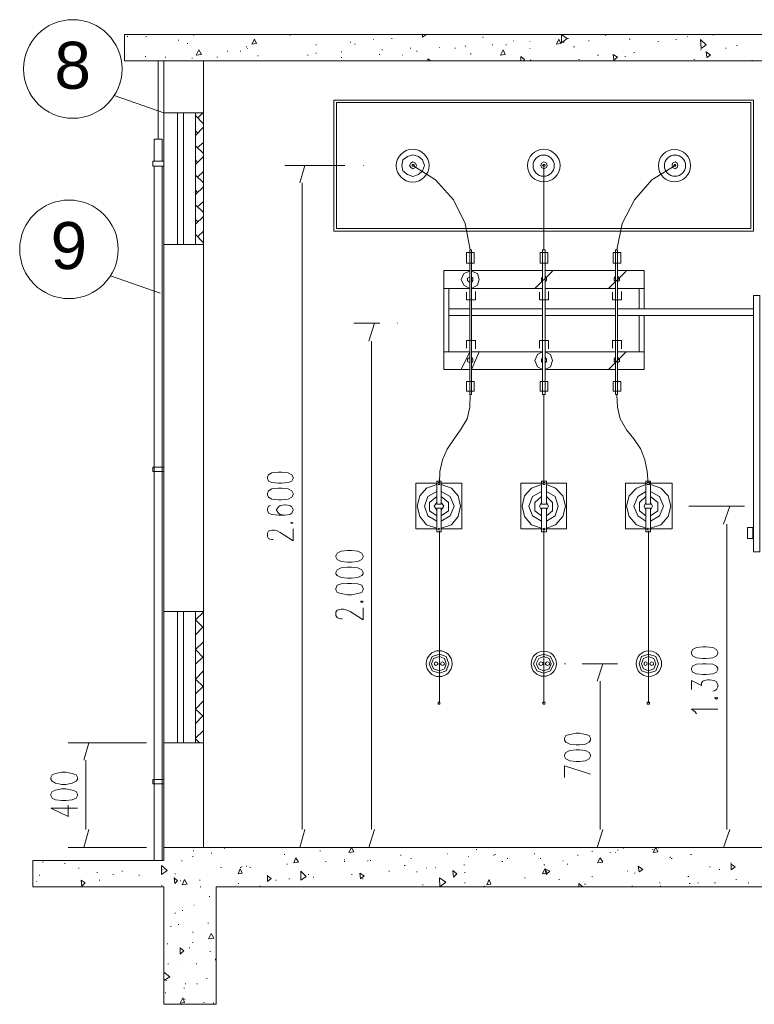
# Model space of a CAD drawing. Header units: millimetres. Extents: x 4476070 to 4476182, y -30324732 to -30324697.
# Tile 61 of 70: x 4476122.43 to 4476125.2, y -30324723.46 to -30324719.74. Entities that reach past the tile are written whole.
import ezdxf

# ---------------------------------------------------------------- set-up
doc = ezdxf.new("R2010")
doc.units = ezdxf.units.MM
doc.layers.add('EL-ARQUITETÔNICO', color=8, linetype='Continuous', lineweight=5)
doc.styles.add('ARIAL', font='arial.ttf')

msp = doc.modelspace()

# ---------------------------------------------------------------- linework, layer by layer
at = {"color": 7, "lineweight": 13}
for points in [[(4476127.57368, -30324719.80011), (4476122.82684, -30324719.80011), (4476122.82684, -30324719.89961), (4476127.57368, -30324719.89961)], [(4476123.31715, -30324719.81711), (4476123.32447, -30324719.83411), (4476123.30741, -30324719.83651)], [(4476124.46585, -30324719.81711), (4476124.47388, -30324719.83411), (4476124.45682, -30324719.83651)], [(4476124.49796, -30324719.81471), (4476124.47588, -30324719.83161), (4476124.47588, -30324719.80011)], [(4476125.02179, -30324719.83891), (4476125.00272, -30324719.85351), (4476125.00071, -30324719.81951)], [(4476123.10732, -30324719.85831), (4476123.11715, -30324719.87531), (4476123.09758, -30324719.87771)], [(4476124.25612, -30324719.85831), (4476124.26314, -30324719.87531), (4476124.24608, -30324719.87771)], [(4476125.02179, -30324719.86561), (4476125.03885, -30324719.87771), (4476125.0248, -30324719.88741)], [(4476122.89999, -30324719.89961), (4476122.89758, -30324719.89961)], [(4476124.0494, -30324719.89961), (4476124.04639, -30324719.89961)], [(4476124.67056, -30324719.87531), (4476124.68762, -30324719.88501), (4476124.67357, -30324719.89711)], [(4476125.19539, -30324719.89711), (4476125.19539, -30324719.89961)], [(4476123.61719, -30324720.04751), (4476125.20041, -30324720.04751), (4476125.20041, -30324720.54231), (4476123.61719, -30324720.54231)], [(4476123.62693, -30324720.05721), (4476125.19037, -30324720.05721), (4476125.19037, -30324720.53261), (4476123.62693, -30324720.53261)], [(4476123.95908, -30324720.29491), (4476123.95106, -30324720.27311), (4476123.93701, -30324720.26101), (4476123.91493, -30324720.25371), (4476123.89486, -30324720.26101), (4476123.8778, -30324720.27311), (4476123.87379, -30324720.29491), (4476123.8778, -30324720.31431), (4476123.89486, -30324720.32891), (4476123.91493, -30324720.33611), (4476123.93701, -30324720.32891), (4476123.95106, -30324720.31431)], [(4476122.97566, -30324720.27791), (4476122.93411, -30324720.27791), (4476122.93411, -30324720.29731), (4476122.97566, -30324720.29731)], [(4476123.92898, -30324720.29491), (4476123.92496, -30324720.28521), (4476123.91493, -30324720.28041), (4476123.9079, -30324720.28521), (4476123.90289, -30324720.29491), (4476123.9079, -30324720.30221), (4476123.91493, -30324720.30701), (4476123.92496, -30324720.30221)], [(4476123.91995, -30324720.29491), (4476123.91995, -30324720.29011), (4476123.91493, -30324720.29011), (4476123.91192, -30324720.29011), (4476123.91192, -30324720.29491), (4476123.91192, -30324720.29731), (4476123.91493, -30324720.29731), (4476123.91995, -30324720.29731)], [(4476124.4217, -30324720.29491), (4476124.41969, -30324720.28521), (4476124.40965, -30324720.28041), (4476124.40062, -30324720.28521), (4476124.39761, -30324720.29491), (4476124.40062, -30324720.30221), (4476124.40965, -30324720.30701), (4476124.41969, -30324720.30221)], [(4476124.41467, -30324720.29491), (4476124.41266, -30324720.29011), (4476124.40965, -30324720.29011), (4476124.40765, -30324720.29011), (4476124.40464, -30324720.29491), (4476124.40765, -30324720.29731), (4476124.40965, -30324720.29731), (4476124.41266, -30324720.29731)], [(4476124.91542, -30324720.29491), (4476124.9124, -30324720.28521), (4476124.90538, -30324720.28041), (4476124.89535, -30324720.28521), (4476124.89334, -30324720.29491), (4476124.89535, -30324720.30221), (4476124.90538, -30324720.30701), (4476124.9124, -30324720.30221)], [(4476124.90739, -30324720.29491), (4476124.90538, -30324720.29011), (4476124.90237, -30324720.29011), (4476124.90036, -30324720.29491), (4476124.90237, -30324720.29731), (4476124.90538, -30324720.29731)], [(4476124.11764, -30324720.66361), (4476124.14674, -30324720.66361), (4476124.14674, -30324720.62231), (4476124.11764, -30324720.62231)], [(4476124.12968, -30324720.61261), (4476124.12968, -30324721.15841), (4476124.1367, -30324721.15841), (4476124.1367, -30324720.61261)], [(4476124.3956, -30324720.66361), (4476124.42471, -30324720.66361), (4476124.42471, -30324720.62231), (4476124.3956, -30324720.62231)], [(4476124.41467, -30324720.61261), (4476124.40464, -30324720.61261), (4476124.40464, -30324721.15841), (4476124.41467, -30324721.15841)], [(4476124.67056, -30324720.66361), (4476124.70067, -30324720.66361), (4476124.70067, -30324720.62231), (4476124.67056, -30324720.62231)], [(4476124.6806, -30324720.61261), (4476124.6806, -30324721.15841), (4476124.68762, -30324721.15841), (4476124.68762, -30324720.61261)], [(4476125.20041, -30324721.75261), (4476125.22449, -30324721.75261), (4476125.22449, -30324720.78491), (4476125.20041, -30324720.78491)], [(4476124.11764, -30324721.10991), (4476124.14674, -30324721.10991), (4476124.14674, -30324721.14631), (4476124.11764, -30324721.14631)], [(4476124.3956, -30324721.10991), (4476124.42471, -30324721.10991), (4476124.42471, -30324721.14631), (4476124.3956, -30324721.14631)], [(4476124.67056, -30324721.10991), (4476124.70067, -30324721.10991), (4476124.70067, -30324721.14631), (4476124.67056, -30324721.14631)], [(4476122.97566, -30324721.43251), (4476122.93411, -30324721.43251), (4476122.93411, -30324721.44941), (4476122.97566, -30324721.44941)], [(4476124.00524, -30324721.57311), (4476124.0223, -30324721.57311), (4476124.0223, -30324721.48581), (4476124.00524, -30324721.48581)], [(4476124.01729, -30324721.49311), (4476124.01729, -30324721.49071), (4476124.01528, -30324721.49071), (4476124.01026, -30324721.49071), (4476124.01026, -30324721.49311), (4476124.01026, -30324721.49791), (4476124.01528, -30324721.49791), (4476124.01729, -30324721.49791)], [(4476124.40062, -30324721.57311), (4476124.41969, -30324721.57311), (4476124.41969, -30324721.48581), (4476124.40062, -30324721.48581)], [(4476124.41467, -30324721.49311), (4476124.41266, -30324721.49071), (4476124.40965, -30324721.49071), (4476124.40765, -30324721.49071), (4476124.40464, -30324721.49311), (4476124.40765, -30324721.49791), (4476124.40965, -30324721.49791), (4476124.41266, -30324721.49791)], [(4476124.795, -30324721.57311), (4476124.81206, -30324721.57311), (4476124.81206, -30324721.48581), (4476124.795, -30324721.48581)], [(4476124.80804, -30324721.49311), (4476124.80804, -30324721.49071), (4476124.80302, -30324721.49071), (4476124.80001, -30324721.49071), (4476124.79801, -30324721.49311), (4476124.80001, -30324721.49791), (4476124.80302, -30324721.49791), (4476124.80804, -30324721.49791)], [(4476124.00524, -30324721.58771), (4476124.0223, -30324721.58771), (4476124.0223, -30324721.67741), (4476124.00524, -30324721.67741)], [(4476124.40062, -30324721.58771), (4476124.41969, -30324721.58771), (4476124.41969, -30324721.67741), (4476124.40062, -30324721.67741)], [(4476124.795, -30324721.58771), (4476124.81206, -30324721.58771), (4476124.81206, -30324721.67741), (4476124.795, -30324721.67741)], [(4476124.01729, -30324721.66531), (4476124.01528, -30324721.66291), (4476124.01026, -30324721.66531), (4476124.01026, -30324721.66771), (4476124.01528, -30324721.67021), (4476124.01729, -30324721.66771)], [(4476124.41467, -30324721.66531), (4476124.41266, -30324721.66531), (4476124.40965, -30324721.66291), (4476124.40765, -30324721.66531), (4476124.40464, -30324721.66531), (4476124.40765, -30324721.66771), (4476124.40965, -30324721.67021), (4476124.41266, -30324721.66771)], [(4476124.80804, -30324721.66531), (4476124.80302, -30324721.66291), (4476124.80001, -30324721.66531), (4476124.79801, -30324721.66531), (4476124.80001, -30324721.66771), (4476124.80302, -30324721.67021), (4476124.80804, -30324721.66771)], [(4476125.17833, -30324721.66051), (4476125.1984, -30324721.66051), (4476125.1984, -30324721.70171), (4476125.17833, -30324721.70171)], [(4476124.0514, -30324722.17471), (4476124.04137, -30324722.14801), (4476124.01528, -30324722.13831), (4476123.98818, -30324722.14801), (4476123.97614, -30324722.17471), (4476123.98818, -30324722.20131), (4476124.01528, -30324722.21101), (4476124.04137, -30324722.20131)], [(4476124.04137, -30324722.17471), (4476124.03435, -30324722.15521), (4476124.01528, -30324722.14801), (4476123.9932, -30324722.15521), (4476123.98517, -30324722.17471), (4476123.9932, -30324722.19411), (4476124.01528, -30324722.20131), (4476124.03435, -30324722.19411)], [(4476124.01026, -30324722.17471), (4476124.00725, -30324722.16981), (4476124.00223, -30324722.16741), (4476123.99822, -30324722.16981), (4476123.99521, -30324722.17471), (4476123.99822, -30324722.17951), (4476124.00223, -30324722.18191), (4476124.00725, -30324722.17951)], [(4476124.03435, -30324722.17471), (4476124.03234, -30324722.16981), (4476124.02732, -30324722.16741), (4476124.0223, -30324722.16981), (4476124.01929, -30324722.17471), (4476124.0223, -30324722.17951), (4476124.02732, -30324722.18191), (4476124.03234, -30324722.17951)], [(4476124.44678, -30324722.17471), (4476124.43474, -30324722.14801), (4476124.40965, -30324722.13831), (4476124.38356, -30324722.14801), (4476124.37052, -30324722.17471), (4476124.38356, -30324722.20131), (4476124.40965, -30324722.21101), (4476124.43474, -30324722.20131)], [(4476124.43675, -30324722.17471), (4476124.42972, -30324722.15521), (4476124.40965, -30324722.14801), (4476124.39059, -30324722.15521), (4476124.38055, -30324722.17471), (4476124.39059, -30324722.19411), (4476124.40965, -30324722.20131), (4476124.42972, -30324722.19411)], [(4476124.40765, -30324722.17471), (4476124.40464, -30324722.16981), (4476124.39761, -30324722.16741), (4476124.39259, -30324722.16981), (4476124.39059, -30324722.17471), (4476124.39259, -30324722.17951), (4476124.39761, -30324722.18191), (4476124.40464, -30324722.17951)], [(4476124.43173, -30324722.17471), (4476124.42972, -30324722.16981), (4476124.4217, -30324722.16741), (4476124.41768, -30324722.16981), (4476124.41467, -30324722.17471), (4476124.41768, -30324722.17951), (4476124.4217, -30324722.18191), (4476124.42972, -30324722.17951)], [(4476124.84216, -30324722.17471), (4476124.83213, -30324722.14801), (4476124.80503, -30324722.13831), (4476124.77794, -30324722.14801), (4476124.7689, -30324722.17471), (4476124.77794, -30324722.20131), (4476124.80503, -30324722.21101), (4476124.83213, -30324722.20131)], [(4476124.83213, -30324722.17471), (4476124.8251, -30324722.15521), (4476124.80503, -30324722.14801), (4476124.78596, -30324722.15521), (4476124.77794, -30324722.17471), (4476124.78596, -30324722.19411), (4476124.80503, -30324722.20131), (4476124.8251, -30324722.19411)], [(4476124.80001, -30324722.17471), (4476124.79801, -30324722.16981), (4476124.79299, -30324722.16741), (4476124.78797, -30324722.16981), (4476124.78797, -30324722.17471), (4476124.78797, -30324722.17951), (4476124.79299, -30324722.18191), (4476124.79801, -30324722.17951)], [(4476124.8251, -30324722.17471), (4476124.82209, -30324722.16981), (4476124.81707, -30324722.16741), (4476124.81206, -30324722.16981), (4476124.81005, -30324722.17471), (4476124.81206, -30324722.17951), (4476124.81707, -30324722.18191), (4476124.82209, -30324722.17951)], [(4476124.01729, -30324722.32261), (4476124.01729, -30324722.32021), (4476124.01528, -30324722.32021), (4476124.01026, -30324722.32021), (4476124.01026, -30324722.32261), (4476124.01026, -30324722.32751), (4476124.01528, -30324722.32751), (4476124.01729, -30324722.32751)], [(4476124.41467, -30324722.32261), (4476124.41266, -30324722.32021), (4476124.40965, -30324722.32021), (4476124.40765, -30324722.32021), (4476124.40464, -30324722.32261), (4476124.40765, -30324722.32751), (4476124.40965, -30324722.32751), (4476124.41266, -30324722.32751)], [(4476124.80804, -30324722.32261), (4476124.80804, -30324722.32021), (4476124.80302, -30324722.32021), (4476124.80001, -30324722.32021), (4476124.80001, -30324722.32261), (4476124.80001, -30324722.32751), (4476124.80302, -30324722.32751), (4476124.80804, -30324722.32751)], [(4476122.97566, -30324722.61121), (4476122.93411, -30324722.61121), (4476122.93411, -30324722.62821), (4476122.97566, -30324722.62821)], [(4476123.68302, -30324722.86831), (4476123.69276, -30324722.88531), (4476123.67329, -30324722.88771)], [(4476124.83213, -30324722.86831), (4476124.83915, -30324722.88531), (4476124.82209, -30324722.88771)], [(4476123.47329, -30324722.90711), (4476123.48302, -30324722.92411), (4476123.46597, -30324722.92661)], [(4476124.62239, -30324722.90711), (4476124.63243, -30324722.92411), (4476124.61236, -30324722.92661)], [(4476122.9878, -30324722.95571), (4476122.96582, -30324722.97021), (4476122.96582, -30324722.93631)], [(4476123.26346, -30324722.94841), (4476123.27079, -30324722.96541), (4476123.25613, -30324722.96781)], [(4476124.41467, -30324722.94841), (4476124.43173, -30324722.95811), (4476124.41768, -30324722.97021)], [(4476124.76589, -30324722.93871), (4476124.78295, -30324722.95081), (4476124.7689, -30324722.96051)], [(4476123.01469, -30324722.98231), (4476123.02684, -30324722.99451), (4476123.0171, -30324723.00421)], [(4476123.51233, -30324722.97751), (4476123.49276, -30324722.99201), (4476123.49276, -30324722.95811)], [(4476123.71473, -30324722.96541), (4476123.73179, -30324722.97511), (4476123.71724, -30324722.98721)], [(4476124.03936, -30324722.99931), (4476124.01729, -30324723.01631), (4476124.01528, -30324722.98231)], [(4476124.06646, -30324722.95571), (4476124.08051, -30324722.96781), (4476124.06846, -30324722.97991)], [(4476122.66337, -30324722.99201), (4476122.67802, -30324723.00171), (4476122.66578, -30324723.01391)], [(4476124.20293, -30324722.98961), (4476124.20996, -30324723.00661), (4476124.1949, -30324723.00901)], [(4476123.15368, -30324723.19341), (4476123.16341, -30324723.21031), (4476123.14394, -30324723.21281)], [(4476123.03657, -30324723.24671), (4476123.05122, -30324723.25881), (4476123.03657, -30324723.27101)], [(4476123.0464, -30324723.43591), (4476123.05373, -30324723.45291), (4476123.03657, -30324723.45531)]]:
    msp.add_lwpolyline(points, close=True, dxfattribs=at)
for points in [[(4476122.83657, -30324719.80741), (4476122.83898, -30324719.80741)], [(4476122.90732, -30324719.80741), (4476122.90973, -30324719.80741)], [(4476123.02924, -30324719.82191), (4476123.03175, -30324719.82191)], [(4476123.09026, -30324719.80011), (4476123.08785, -30324719.80251), (4476123.08544, -30324719.80011)], [(4476123.45131, -30324719.80251), (4476123.45372, -30324719.80251)], [(4476123.76601, -30324719.81951), (4476123.76842, -30324719.81951)], [(4476123.83465, -30324719.81471), (4476123.83666, -30324719.81471)], [(4476123.96611, -30324719.80011), (4476123.95106, -30324719.80981), (4476123.95106, -30324719.80011)], [(4476124.17785, -30324719.80981), (4476124.18086, -30324719.80981)], [(4476124.29325, -30324719.82441), (4476124.29525, -30324719.82441)], [(4476124.35647, -30324719.82681), (4476124.35847, -30324719.82681)], [(4476124.49997, -30324719.81471), (4476124.50298, -30324719.81471)], [(4476124.57824, -30324719.82441), (4476124.58025, -30324719.82441)], [(4476124.64146, -30324719.80251), (4476124.64447, -30324719.80251)], [(4476124.73178, -30324719.81711), (4476124.73479, -30324719.81711)], [(4476124.83915, -30324719.82681), (4476124.84216, -30324719.82681)], [(4476124.90739, -30324719.81951), (4476124.9104, -30324719.81951)], [(4476124.95154, -30324719.80741), (4476124.95355, -30324719.80741)], [(4476125.04687, -30324719.80251), (4476125.04888, -30324719.80251)], [(4476123.06346, -30324719.83411), (4476123.06587, -30324719.83411)], [(4476123.21469, -30324719.86321), (4476123.2171, -30324719.86321)], [(4476123.26346, -30324719.86321), (4476123.26587, -30324719.86321)], [(4476123.28544, -30324719.84621), (4476123.28784, -30324719.84621)], [(4476123.29035, -30324719.85351), (4476123.29276, -30324719.85351)], [(4476123.54885, -30324719.83891), (4476123.55136, -30324719.83891)], [(4476123.64399, -30324719.86561), (4476123.64649, -30324719.86561)], [(4476123.6782, -30324719.82921), (4476123.68061, -30324719.82921)], [(4476123.69526, -30324719.83651), (4476123.69767, -30324719.83651)], [(4476123.79752, -30324719.85831), (4476123.80053, -30324719.85831)], [(4476123.90489, -30324719.85101), (4476123.9079, -30324719.85101)], [(4476123.92898, -30324719.86321), (4476123.93199, -30324719.86321)], [(4476124.01528, -30324719.84861), (4476124.01729, -30324719.84861)], [(4476124.07348, -30324719.85101), (4476124.07549, -30324719.85101)], [(4476124.11262, -30324719.84381), (4476124.11463, -30324719.84381)], [(4476124.21497, -30324719.83891), (4476124.21698, -30324719.83891)], [(4476124.26615, -30324719.83891), (4476124.26816, -30324719.83891)], [(4476124.35647, -30324719.85351), (4476124.35847, -30324719.85351)], [(4476124.48291, -30324719.82921), (4476124.48592, -30324719.82921)], [(4476124.52204, -30324719.84621), (4476124.52506, -30324719.84621)], [(4476125.00071, -30324719.85831), (4476125.00272, -30324719.85831)], [(4476125.09504, -30324719.85101), (4476125.09805, -30324719.85101)], [(4476125.13719, -30324719.84131), (4476125.1392, -30324719.84131)], [(4476127.42516, -30324719.89961), (4476127.42516, -30324720.09601), (4476127.42516, -30324720.59321), (4476127.42516, -30324722.91691), (4476127.91788, -30324722.91691), (4476127.91788, -30324723.01631), (4476127.42516, -30324723.01631), (4476127.42516, -30324723.46021), (4476127.22747, -30324723.46021), (4476127.22747, -30324723.01631), (4476123.17325, -30324723.01631), (4476123.17325, -30324723.46021), (4476122.97566, -30324723.46021), (4476122.97566, -30324723.01631), (4476122.48043, -30324723.01631), (4476122.48043, -30324722.91691), (4476122.97566, -30324722.91691), (4476122.97566, -30324722.86831), (4476122.97807, -30324722.86831)], [(4476122.90491, -30324719.88261), (4476122.90732, -30324719.88261)], [(4476122.95368, -30324720.19551), (4476122.95368, -30324719.89961)], [(4476127.42516, -30324722.86831), (4476122.97566, -30324722.86831), (4476122.97566, -30324719.89961)], [(4476122.98047, -30324719.88501), (4476122.98298, -30324719.88501)], [(4476123.08052, -30324719.88991), (4476123.08293, -30324719.88991)], [(4476123.12448, -30324722.86831), (4476123.12448, -30324719.89961)], [(4476123.17565, -30324719.88501), (4476123.17806, -30324719.88501)], [(4476123.32929, -30324719.88021), (4476123.3318, -30324719.88021)], [(4476123.50249, -30324719.89961), (4476123.505, -30324719.89961)], [(4476123.51714, -30324719.87771), (4476123.51965, -30324719.87771)], [(4476123.54885, -30324719.87041), (4476123.55136, -30324719.87041)], [(4476123.64399, -30324719.88741), (4476123.64649, -30324719.88741)], [(4476123.78749, -30324719.87531), (4476123.7905, -30324719.87531)], [(4476123.87579, -30324719.87771), (4476123.8778, -30324719.87771)], [(4476123.97113, -30324719.89961), (4476123.97113, -30324719.89231), (4476123.98317, -30324719.89961)], [(4476124.13168, -30324719.87291), (4476124.1347, -30324719.87291)], [(4476124.32235, -30324719.89961), (4476124.32235, -30324719.88261), (4476124.3364, -30324719.89471), (4476124.33238, -30324719.89961)], [(4476124.35847, -30324719.89711), (4476124.36149, -30324719.89711)], [(4476124.54211, -30324719.89471), (4476124.54412, -30324719.89471)], [(4476124.61236, -30324719.87771), (4476124.61537, -30324719.87771)], [(4476124.71472, -30324719.88261), (4476124.71773, -30324719.88261)], [(4476124.74883, -30324719.86801), (4476124.75185, -30324719.86801)], [(4476124.97563, -30324719.89471), (4476124.97864, -30324719.89471)], [(4476125.02179, -30324719.86801), (4476125.02179, -30324719.86801)], [(4476122.97566, -30324720.09601), (4476123.12448, -30324720.09601)], [(4476123.02684, -30324720.59321), (4476123.02684, -30324720.09601)], [(4476123.04881, -30324720.59321), (4476123.04881, -30324720.09601)], [(4476123.09517, -30324720.59321), (4476123.09517, -30324720.09601)], [(4476123.09517, -30324720.10571), (4476123.12448, -30324720.13731)], [(4476123.1025, -30324720.11541), (4476123.12197, -30324720.09601)], [(4476123.09517, -30324720.18091), (4476123.12448, -30324720.14941)], [(4476122.93903, -30324720.27791), (4476122.93903, -30324720.19551), (4476122.96833, -30324720.19551), (4476122.96833, -30324720.27791)], [(4476123.09517, -30324720.16391), (4476123.1025, -30324720.17121)], [(4476123.09517, -30324720.21971), (4476123.12448, -30324720.24881)], [(4476123.1025, -30324720.22701), (4476123.12448, -30324720.20761)], [(4476123.09517, -30324720.29011), (4476123.12448, -30324720.26101)], [(4476123.09517, -30324720.27311), (4476123.1025, -30324720.28281)], [(4476122.96833, -30324720.29731), (4476122.96833, -30324722.91691), (4476122.93903, -30324722.91691), (4476122.93903, -30324720.29731)], [(4476123.72697, -30324720.29491), (4476123.72938, -30324720.29491)], [(4476124.13168, -30324720.61261), (4476124.11262, -30324720.51321), (4476124.06846, -30324720.42351), (4476124.00023, -30324720.34831), (4476123.91493, -30324720.29491)], [(4476124.40965, -30324720.61261), (4476124.40965, -30324720.29491)], [(4476124.90538, -30324720.29491), (4476124.81707, -30324720.34831), (4476124.75185, -30324720.42351), (4476124.70468, -30324720.51321), (4476124.68561, -30324720.61261)], [(4476123.09517, -30324720.33131), (4476123.12448, -30324720.36041)], [(4476123.1025, -30324720.33861), (4476123.12448, -30324720.31671)], [(4476123.09517, -30324720.40411), (4476123.12448, -30324720.37491)], [(4476123.09517, -30324720.38711), (4476123.1025, -30324720.39681)], [(4476123.09517, -30324720.44291), (4476123.12448, -30324720.47201)], [(4476123.1025, -30324720.45011), (4476123.12448, -30324720.43071)], [(4476123.09517, -30324720.51561), (4476123.12448, -30324720.48651)], [(4476123.09517, -30324720.49861), (4476123.1025, -30324720.50591)], [(4476123.09517, -30324720.55441), (4476123.12448, -30324720.58601)], [(4476123.1025, -30324720.56411), (4476123.12448, -30324720.54231)], [(4476122.97566, -30324720.59321), (4476123.12448, -30324720.59321)], [(4476124.12968, -30324721.06381), (4476124.03234, -30324721.06381), (4476124.03234, -30324720.69031), (4476124.12968, -30324720.69031)], [(4476124.12968, -30324720.69271), (4476124.1076, -30324720.70241), (4476124.09757, -30324720.72421), (4476124.1076, -30324720.74601), (4476124.12968, -30324720.75821), (4476124.03234, -30324720.75821)], [(4476124.12968, -30324720.71451), (4476124.12165, -30324720.71941), (4476124.12165, -30324720.72911), (4476124.12968, -30324720.73631)], [(4476124.1367, -30324720.69031), (4476124.40464, -30324720.69031)], [(4476124.40464, -30324720.75821), (4476124.1367, -30324720.75821), (4476124.15878, -30324720.74601), (4476124.1658, -30324720.72421), (4476124.15878, -30324720.70241), (4476124.1367, -30324720.69271)], [(4476124.1367, -30324720.73631), (4476124.14172, -30324720.72911), (4476124.14172, -30324720.71941), (4476124.1367, -30324720.71451)], [(4476124.37553, -30324720.75821), (4476124.44177, -30324720.69271)], [(4476124.40464, -30324720.71211), (4476124.40062, -30324720.71941), (4476124.40062, -30324720.72661), (4476124.40464, -30324720.73391)], [(4476124.41467, -30324720.69031), (4476124.6806, -30324720.69031)], [(4476124.41467, -30324720.73391), (4476124.41969, -30324720.72661), (4476124.41969, -30324720.71941), (4476124.41467, -30324720.71211)], [(4476124.6535, -30324720.75821), (4476124.71973, -30324720.69271)], [(4476124.6806, -30324720.71211), (4476124.67558, -30324720.71941), (4476124.67558, -30324720.72661), (4476124.6806, -30324720.73391)], [(4476124.78797, -30324720.83581), (4476124.78797, -30324720.69031), (4476124.68762, -30324720.69031)], [(4476124.68762, -30324720.73391), (4476124.69565, -30324720.72661), (4476124.69565, -30324720.71941), (4476124.68762, -30324720.71211)], [(4476124.0514, -30324720.99831), (4476124.0514, -30324720.75821)], [(4476124.11764, -30324720.77271), (4476124.11764, -30324720.80181), (4476124.15175, -30324720.80181), (4476124.15175, -30324720.77031)], [(4476124.39259, -30324720.77271), (4476124.39259, -30324720.80181), (4476124.42671, -30324720.80181), (4476124.42671, -30324720.77031)], [(4476124.6806, -30324720.75821), (4476124.41467, -30324720.75821)], [(4476124.66856, -30324720.77271), (4476124.66856, -30324720.80181), (4476124.70267, -30324720.80181), (4476124.70267, -30324720.77031)], [(4476124.78797, -30324720.75821), (4476124.68762, -30324720.75821)], [(4476124.7689, -30324720.83581), (4476124.7689, -30324720.75821)], [(4476124.0514, -30324720.83581), (4476124.12968, -30324720.83581)], [(4476124.0514, -30324720.86001), (4476124.12968, -30324720.86001)], [(4476124.1367, -30324720.83581), (4476124.40464, -30324720.83581)], [(4476124.1367, -30324720.86001), (4476124.40464, -30324720.86001)], [(4476124.41467, -30324720.83581), (4476124.6806, -30324720.83581)], [(4476124.41467, -30324720.86001), (4476124.6806, -30324720.86001)], [(4476124.68762, -30324720.83581), (4476125.20041, -30324720.83581)], [(4476124.68762, -30324721.06381), (4476124.78797, -30324721.06381), (4476124.78797, -30324720.86001)], [(4476124.68762, -30324720.86001), (4476125.20041, -30324720.86001)], [(4476124.7689, -30324720.99831), (4476124.7689, -30324720.86001)], [(4476123.85673, -30324720.88921), (4476123.85873, -30324720.88921)], [(4476124.11764, -30324720.98371), (4476124.11764, -30324720.95461), (4476124.15175, -30324720.95461), (4476124.15175, -30324720.98621)], [(4476124.39259, -30324720.98371), (4476124.39259, -30324720.95461), (4476124.42671, -30324720.95461), (4476124.42671, -30324720.98621)], [(4476124.66856, -30324720.98371), (4476124.66856, -30324720.95461), (4476124.70267, -30324720.95461), (4476124.70267, -30324720.98621)], [(4476124.09757, -30324721.06381), (4476124.12968, -30324720.99831), (4476124.03234, -30324720.99831)], [(4476124.12968, -30324721.01771), (4476124.12165, -30324721.02501), (4476124.12165, -30324721.03471), (4476124.12968, -30324721.03951)], [(4476124.1367, -30324720.99831), (4476124.40464, -30324720.99831), (4476124.38557, -30324721.00801), (4476124.37553, -30324721.02981), (4476124.38557, -30324721.05411), (4476124.40464, -30324721.06381), (4476124.1367, -30324721.06381), (4476124.1658, -30324720.99831)], [(4476124.1367, -30324721.03951), (4476124.14172, -30324721.03471), (4476124.14172, -30324721.02501), (4476124.1367, -30324721.01771)], [(4476124.40464, -30324721.01771), (4476124.40062, -30324721.02501), (4476124.40062, -30324721.03471), (4476124.40464, -30324721.03951)], [(4476124.6806, -30324720.99831), (4476124.41467, -30324720.99831), (4476124.43474, -30324721.00801), (4476124.44177, -30324721.02981), (4476124.43474, -30324721.05411), (4476124.41467, -30324721.06381), (4476124.6806, -30324721.06381)], [(4476124.41467, -30324721.03951), (4476124.41969, -30324721.03471), (4476124.41969, -30324721.02501), (4476124.41467, -30324721.01771)], [(4476124.6535, -30324721.06381), (4476124.71973, -30324720.99831)], [(4476124.6806, -30324721.01771), (4476124.67558, -30324721.02501), (4476124.67558, -30324721.03471), (4476124.6806, -30324721.03951)], [(4476124.78797, -30324720.99831), (4476124.68762, -30324720.99831)], [(4476124.68762, -30324721.03951), (4476124.69565, -30324721.03471), (4476124.69565, -30324721.02501), (4476124.68762, -30324721.01771)], [(4476124.01528, -30324721.49311), (4476124.01729, -30324721.44941), (4476124.02732, -30324721.40581), (4476124.04438, -30324721.36451), (4476124.07047, -30324721.32571), (4476124.09556, -30324721.29181), (4476124.11964, -30324721.25051), (4476124.12968, -30324721.20691), (4476124.13168, -30324721.16081)], [(4476124.40965, -30324721.49311), (4476124.40965, -30324721.15841)], [(4476124.80302, -30324721.49311), (4476124.80001, -30324721.44941), (4476124.79098, -30324721.40581), (4476124.77593, -30324721.36451), (4476124.74883, -30324721.32571), (4476124.72174, -30324721.29181), (4476124.69766, -30324721.25051), (4476124.68762, -30324721.20691), (4476124.68561, -30324721.16081)], [(4476124.00524, -30324721.49311), (4476123.92697, -30324721.49311), (4476123.92697, -30324721.66531), (4476124.00524, -30324721.66531)], [(4476124.00524, -30324721.49791), (4476123.96611, -30324721.51251), (4476123.94202, -30324721.54161), (4476123.93199, -30324721.58041), (4476123.94202, -30324721.61921), (4476123.96611, -30324721.65081), (4476124.00524, -30324721.66291)], [(4476124.0223, -30324721.66531), (4476124.10058, -30324721.66531), (4476124.10058, -30324721.49311), (4476124.0223, -30324721.49311)], [(4476124.0223, -30324721.66291), (4476124.06144, -30324721.65081), (4476124.08552, -30324721.61921), (4476124.09556, -30324721.58041), (4476124.08552, -30324721.54161), (4476124.06144, -30324721.51251), (4476124.0223, -30324721.49791)], [(4476124.40062, -30324721.49311), (4476124.32235, -30324721.49311), (4476124.32235, -30324721.66531), (4476124.40062, -30324721.66531)], [(4476124.40062, -30324721.49791), (4476124.36349, -30324721.51251), (4476124.3364, -30324721.54161), (4476124.32737, -30324721.58041), (4476124.3364, -30324721.61921), (4476124.36349, -30324721.65081), (4476124.40062, -30324721.66291)], [(4476124.41969, -30324721.66531), (4476124.49495, -30324721.66531), (4476124.49495, -30324721.49311), (4476124.41969, -30324721.49311)], [(4476124.41969, -30324721.66291), (4476124.45381, -30324721.65081), (4476124.4809, -30324721.61921), (4476124.49094, -30324721.58041), (4476124.4809, -30324721.54161), (4476124.45381, -30324721.51251), (4476124.41969, -30324721.49791)], [(4476124.795, -30324721.49311), (4476124.71773, -30324721.49311), (4476124.71773, -30324721.66531), (4476124.795, -30324721.66531)], [(4476124.795, -30324721.49791), (4476124.75887, -30324721.51251), (4476124.73178, -30324721.54161), (4476124.72174, -30324721.58041), (4476124.73178, -30324721.61921), (4476124.75887, -30324721.65081), (4476124.795, -30324721.66291)], [(4476124.81206, -30324721.66531), (4476124.89334, -30324721.66531), (4476124.89334, -30324721.49311), (4476124.81206, -30324721.49311)], [(4476124.81206, -30324721.66291), (4476124.85119, -30324721.65081), (4476124.87829, -30324721.61921), (4476124.88832, -30324721.58041), (4476124.87829, -30324721.54161), (4476124.85119, -30324721.51251), (4476124.81206, -30324721.49791)], [(4476124.00524, -30324721.52461), (4476123.97113, -30324721.54401), (4476123.95908, -30324721.58041), (4476123.97113, -30324721.61681), (4476124.00524, -30324721.63621)], [(4476124.0223, -30324721.63621), (4476124.05642, -30324721.61681), (4476124.07047, -30324721.58041), (4476124.05642, -30324721.54401), (4476124.0223, -30324721.52461)], [(4476124.40062, -30324721.52461), (4476124.3665, -30324721.54401), (4476124.35346, -30324721.58041), (4476124.3665, -30324721.61681), (4476124.40062, -30324721.63621)], [(4476124.41969, -30324721.63621), (4476124.4518, -30324721.61681), (4476124.46384, -30324721.58041), (4476124.4518, -30324721.54401), (4476124.41969, -30324721.52461)], [(4476124.795, -30324721.52461), (4476124.76389, -30324721.54401), (4476124.74883, -30324721.58041), (4476124.76389, -30324721.61681), (4476124.795, -30324721.63621)], [(4476124.81206, -30324721.63621), (4476124.84617, -30324721.61681), (4476124.86123, -30324721.58041), (4476124.84617, -30324721.54401), (4476124.81206, -30324721.52461)], [(4476124.00524, -30324721.54401), (4476123.97815, -30324721.56591), (4476123.97815, -30324721.59741), (4476124.00524, -30324721.61681)], [(4476124.00524, -30324721.56591), (4476123.99521, -30324721.58041), (4476124.00524, -30324721.59501)], [(4476124.0223, -30324721.61681), (4476124.0494, -30324721.59741), (4476124.0494, -30324721.56591), (4476124.0223, -30324721.54401)], [(4476124.0223, -30324721.59501), (4476124.03234, -30324721.58041), (4476124.0223, -30324721.56591)], [(4476124.40062, -30324721.54401), (4476124.37553, -30324721.56591), (4476124.37553, -30324721.59741), (4476124.40062, -30324721.61681)], [(4476124.40062, -30324721.56591), (4476124.39259, -30324721.58041), (4476124.40062, -30324721.59501)], [(4476124.41969, -30324721.61681), (4476124.44177, -30324721.59741), (4476124.44177, -30324721.56591), (4476124.41969, -30324721.54401)], [(4476124.41969, -30324721.59501), (4476124.42671, -30324721.58041), (4476124.41969, -30324721.56591)], [(4476124.795, -30324721.54401), (4476124.77091, -30324721.56591), (4476124.77091, -30324721.59741), (4476124.795, -30324721.61681)], [(4476124.795, -30324721.56591), (4476124.78797, -30324721.58041), (4476124.795, -30324721.59501)], [(4476124.81206, -30324721.61681), (4476124.83915, -30324721.59741), (4476124.83915, -30324721.56591), (4476124.81206, -30324721.54401)], [(4476124.81206, -30324721.59501), (4476124.82008, -30324721.58041), (4476124.81206, -30324721.56591)], [(4476124.89334, -30324721.58041), (4476124.89535, -30324721.58041)], [(4476124.01528, -30324722.32261), (4476124.01528, -30324721.67501)], [(4476124.40965, -30324722.32261), (4476124.40965, -30324721.66531)], [(4476124.80503, -30324722.32261), (4476124.80503, -30324721.67501)], [(4476122.97566, -30324721.97821), (4476123.12448, -30324721.97821)], [(4476123.02684, -30324722.47301), (4476123.02684, -30324721.97821)], [(4476123.04881, -30324722.47301), (4476123.04881, -30324721.97821)], [(4476123.09517, -30324722.47301), (4476123.09517, -30324721.97821)], [(4476123.12448, -30324722.03881), (4476123.09517, -30324722.00971), (4476123.12448, -30324721.98061)], [(4476123.12448, -30324721.98301), (4476123.12197, -30324721.98301)], [(4476123.12197, -30324722.03641), (4476123.09517, -30324722.06551)], [(4476123.12448, -30324722.15281), (4476123.09517, -30324722.12131), (4476123.12448, -30324722.09221)], [(4476123.12448, -30324722.09461), (4476123.12197, -30324722.09221)], [(4476123.12197, -30324722.15041), (4476123.09517, -30324722.17711)], [(4476123.12448, -30324722.26201), (4476123.09517, -30324722.23291), (4476123.12448, -30324722.20131)], [(4476123.12448, -30324722.20621), (4476123.12197, -30324722.20381)], [(4476124.48793, -30324722.17471), (4476124.49094, -30324722.17471)], [(4476123.12197, -30324722.26201), (4476123.09517, -30324722.28871)], [(4476123.12448, -30324722.37351), (4476123.09517, -30324722.34691), (4476123.12448, -30324722.31531)], [(4476123.12448, -30324722.32021), (4476123.12197, -30324722.31781)], [(4476123.12197, -30324722.37111), (4476123.09517, -30324722.40021)], [(4476123.12448, -30324722.42691), (4476123.09517, -30324722.45601)], [(4476123.12448, -30324722.43181), (4476123.12197, -30324722.42931)], [(4476123.10982, -30324722.47301), (4476123.09517, -30324722.45841)], [(4476122.97807, -30324722.47301), (4476122.97566, -30324722.47301), (4476123.12448, -30324722.47301)], [(4476122.68043, -30324722.86831), (4476122.68294, -30324722.86831)], [(4476123.20245, -30324722.87081), (4476123.20496, -30324722.87081)], [(4476123.49768, -30324722.86831), (4476123.50008, -30324722.86831)], [(4476123.56842, -30324722.86831), (4476123.57083, -30324722.86831)], [(4476123.62211, -30324722.86831), (4476123.62452, -30324722.86831)], [(4476123.75869, -30324722.86831), (4476123.76109, -30324722.86831)], [(4476124.15376, -30324722.87561), (4476124.15677, -30324722.87561)], [(4476124.48793, -30324722.86831), (4476124.49094, -30324722.86831)], [(4476124.62239, -30324722.86831), (4476124.6244, -30324722.86831)], [(4476124.70769, -30324722.87081), (4476124.7097, -30324722.87081)], [(4476124.82008, -30324722.87561), (4476124.82209, -30324722.87561)], [(4476124.84216, -30324722.87081), (4476124.84417, -30324722.87081)], [(4476124.89334, -30324722.86831), (4476124.89535, -30324722.86831)], [(4476125.10006, -30324722.86831), (4476125.10307, -30324722.86831)], [(4476123.08293, -30324722.90231), (4476123.08544, -30324722.90231)], [(4476123.08544, -30324722.88051), (4476123.08785, -30324722.88051)], [(4476123.15368, -30324722.89021), (4476123.15619, -30324722.89021)], [(4476123.42934, -30324722.89501), (4476123.43175, -30324722.89501)], [(4476123.56351, -30324722.88051), (4476123.56591, -30324722.88051)], [(4476123.86877, -30324722.89741), (4476123.87078, -30324722.89741)], [(4476123.9079, -30324722.90961), (4476123.90991, -30324722.90961)], [(4476124.04438, -30324722.89261), (4476124.04639, -30324722.89261)], [(4476124.12466, -30324722.90231), (4476124.12667, -30324722.90231)], [(4476124.21999, -30324722.89741), (4476124.222, -30324722.89741)], [(4476124.22501, -30324722.89501), (4476124.22702, -30324722.89501)], [(4476124.27117, -30324722.90961), (4476124.27318, -30324722.90961)], [(4476124.37353, -30324722.89261), (4476124.37553, -30324722.89261)], [(4476124.3956, -30324722.90961), (4476124.39761, -30324722.90961)], [(4476124.5371, -30324722.89741), (4476124.5391, -30324722.89741)], [(4476124.59028, -30324722.88291), (4476124.59329, -30324722.88291)], [(4476124.65852, -30324722.88771), (4476124.66153, -30324722.88771)], [(4476124.67859, -30324722.88771), (4476124.6806, -30324722.88771)], [(4476124.68762, -30324722.87801), (4476124.69063, -30324722.87801)], [(4476124.88531, -30324722.90471), (4476124.88832, -30324722.90471)], [(4476124.89033, -30324722.90961), (4476124.89334, -30324722.90961)], [(4476124.96358, -30324722.89501), (4476124.96659, -30324722.89501)], [(4476122.51706, -30324722.92411), (4476122.51947, -30324722.92411)], [(4476122.59995, -30324722.92901), (4476122.60236, -30324722.92901)], [(4476122.65363, -30324722.94601), (4476122.65604, -30324722.94601)], [(4476123.04149, -30324722.91931), (4476123.04389, -30324722.91931)], [(4476123.1903, -30324722.94351), (4476123.19271, -30324722.94351)], [(4476123.26346, -30324722.94351), (4476123.26587, -30324722.94351)], [(4476123.26838, -30324722.94111), (4476123.27079, -30324722.94111)], [(4476123.28544, -30324722.93871), (4476123.28784, -30324722.93871)], [(4476123.30009, -30324722.94351), (4476123.3025, -30324722.94351)], [(4476123.43907, -30324722.93141), (4476123.44158, -30324722.93141)], [(4476123.58548, -30324722.92171), (4476123.58789, -30324722.92171)], [(4476123.65623, -30324722.91441), (4476123.65864, -30324722.91441)], [(4476123.65623, -30324722.92171), (4476123.65864, -30324722.92171)], [(4476123.74403, -30324722.91931), (4476123.74644, -30324722.91931)], [(4476123.75377, -30324722.91691), (4476123.75628, -30324722.91691)], [(4476123.88282, -30324722.93631), (4476123.88583, -30324722.93631)], [(4476123.96611, -30324722.94601), (4476123.96811, -30324722.94601)], [(4476124.00023, -30324722.94351), (4476124.00223, -30324722.94351)], [(4476124.1076, -30324722.93381), (4476124.10961, -30324722.93381)], [(4476124.2511, -30324722.92171), (4476124.25411, -30324722.92171)], [(4476124.41467, -30324722.94841), (4476124.4217, -30324722.96541), (4476124.40464, -30324722.96781), (4476124.41266, -30324722.94841)], [(4476124.40965, -30324722.93381), (4476124.41266, -30324722.93381)], [(4476124.4809, -30324722.91931), (4476124.48291, -30324722.91931)], [(4476124.49796, -30324722.93141), (4476124.49997, -30324722.93141)], [(4476125.03483, -30324722.94111), (4476125.03684, -30324722.94111)], [(4476125.11511, -30324722.92661), (4476125.11712, -30324722.92661)], [(4476125.11712, -30324722.93141), (4476125.13217, -30324722.94111), (4476125.11712, -30324722.95321), (4476125.11712, -30324722.92901)], [(4476122.50482, -30324722.97261), (4476122.50722, -30324722.97261)], [(4476122.72197, -30324722.96291), (4476122.72438, -30324722.96291)], [(4476122.78289, -30324722.97021), (4476122.78539, -30324722.97021)], [(4476122.8171, -30324722.95811), (4476122.81951, -30324722.95811)], [(4476122.88053, -30324722.97261), (4476122.88293, -30324722.97261)], [(4476122.97074, -30324722.95321), (4476122.97315, -30324722.95321)], [(4476123.0171, -30324722.96781), (4476123.01951, -30324722.96781)], [(4476123.36592, -30324722.97511), (4476123.38057, -30324722.98481), (4476123.36592, -30324722.99691), (4476123.36592, -30324722.97261)], [(4476123.4464, -30324722.98721), (4476123.44891, -30324722.98721)], [(4476123.49768, -30324722.96781), (4476123.49768, -30324722.96781)], [(4476123.51965, -30324722.97021), (4476123.52206, -30324722.97021)], [(4476123.53912, -30324722.97991), (4476123.54153, -30324722.97991)], [(4476123.68302, -30324722.97021), (4476123.68553, -30324722.97021)], [(4476123.72447, -30324722.98721), (4476123.72697, -30324722.98721)], [(4476123.82461, -30324722.95811), (4476123.82662, -30324722.95811)], [(4476123.92898, -30324722.96051), (4476123.93199, -30324722.96051)], [(4476124.10961, -30324722.96291), (4476124.11262, -30324722.96291)], [(4476124.3364, -30324722.98231), (4476124.33941, -30324722.98231)], [(4476124.59028, -30324722.97751), (4476124.59329, -30324722.97751)], [(4476124.72475, -30324722.95811), (4476124.72676, -30324722.95811)], [(4476124.75185, -30324722.96541), (4476124.75385, -30324722.96541)], [(4476124.95355, -30324722.97751), (4476124.95656, -30324722.97751)], [(4476125.07096, -30324722.95081), (4476125.07397, -30324722.95081)], [(4476122.49267, -30324722.99691), (4476122.49508, -30324722.99691)], [(4476122.73171, -30324722.99201), (4476122.73412, -30324722.99201)], [(4476122.96582, -30324723.01141), (4476122.96833, -30324723.01141)], [(4476123.03657, -30324722.99451), (4476123.03908, -30324722.99451)], [(4476123.06095, -30324723.00661), (4476123.04389, -30324723.00901), (4476123.05373, -30324722.98961), (4476123.06346, -30324723.00661)], [(4476123.10982, -30324722.99201), (4476123.11223, -30324722.99201)], [(4476123.11223, -30324723.01631), (4476123.11464, -30324723.01631)], [(4476123.25613, -30324723.00421), (4476123.25864, -30324723.00421)], [(4476123.33661, -30324723.01391), (4476123.33912, -30324723.01391)], [(4476123.39763, -30324722.99201), (4476123.40004, -30324722.99201)], [(4476123.95106, -30324723.00901), (4476123.95407, -30324723.00901)], [(4476124.10961, -30324723.00171), (4476124.11262, -30324723.00171)], [(4476124.18286, -30324723.01391), (4476124.18587, -30324723.01391)], [(4476124.46585, -30324722.98961), (4476124.46886, -30324722.98961)], [(4476124.54211, -30324723.01631), (4476124.54211, -30324723.00421), (4476124.55616, -30324723.01631)], [(4476124.56319, -30324723.00661), (4476124.5662, -30324723.00661)], [(4476124.74181, -30324723.01391), (4476124.74382, -30324723.01391)], [(4476124.84617, -30324723.00171), (4476124.84918, -30324723.00171)], [(4476124.84918, -30324723.01391), (4476124.85119, -30324723.01391)], [(4476124.95857, -30324723.00421), (4476124.96158, -30324723.00421)], [(4476124.99068, -30324723.00171), (4476124.99268, -30324723.00171)], [(4476125.0539, -30324723.00171), (4476125.05691, -30324723.00171)], [(4476125.13418, -30324722.98961), (4476125.13719, -30324722.98961)], [(4476125.18034, -30324723.00171), (4476125.18335, -30324723.00171)], [(4476123.14635, -30324723.05271), (4476123.14886, -30324723.05271)], [(4476123.08785, -30324723.08661), (4476123.09026, -30324723.08661)], [(4476123.0171, -30324723.11571), (4476123.01951, -30324723.11571)], [(4476123.04389, -30324723.10601), (4476123.0464, -30324723.10601)], [(4476123.00004, -30324723.16671), (4476123.00245, -30324723.16671)], [(4476123.02924, -30324723.15941), (4476123.03175, -30324723.15941)], [(4476123.14153, -30324723.15451), (4476123.14394, -30324723.15451)], [(4476123.08293, -30324723.18851), (4476123.08544, -30324723.18851)], [(4476122.9878, -30324723.23221), (4476122.99031, -30324723.23221)], [(4476123.07079, -30324723.24671), (4476123.0732, -30324723.24671)], [(4476123.08293, -30324723.22731), (4476123.08544, -30324723.22731)], [(4476123.14886, -30324723.26131), (4476123.15127, -30324723.26131)], [(4476122.99031, -30324723.30741), (4476122.99272, -30324723.30741)], [(4476123.02684, -30324723.30251), (4476123.02684, -30324723.30251)], [(4476123.09758, -30324723.30741), (4476123.09999, -30324723.30741)], [(4476123.16833, -30324723.29041), (4476123.17074, -30324723.29041)], [(4476123.16833, -30324723.29281), (4476123.17074, -30324723.29281)], [(4476122.97566, -30324723.37041), (4476122.99753, -30324723.35591), (4476122.97566, -30324723.33891)], [(4476122.98298, -30324723.37041), (4476122.98539, -30324723.37041)], [(4476123.05614, -30324723.38251), (4476123.05855, -30324723.38251)], [(4476123.09999, -30324723.38251), (4476123.1025, -30324723.38251)], [(4476123.13662, -30324723.36311), (4476123.13903, -30324723.36311)], [(4476122.98047, -30324723.41651), (4476122.98298, -30324723.41651)], [(4476123.05122, -30324723.39951), (4476123.05373, -30324723.39951)], [(4476123.05373, -30324723.44081), (4476123.05614, -30324723.44081)], [(4476123.12448, -30324723.45291), (4476123.12688, -30324723.45291)], [(4476123.161, -30324723.45531), (4476123.16341, -30324723.45531)]]:
    msp.add_lwpolyline(points, dxfattribs=at)
at = {"color": 1, "lineweight": 13}
for points in [[(4476123.65864, -30324720.29491), (4476123.43175, -30324720.29491)], [(4476123.48794, -30324720.36041), (4476123.50741, -30324720.29491)], [(4476123.49768, -30324720.36041), (4476123.49768, -30324722.80041)], [(4476123.7905, -30324720.88921), (4476123.69276, -30324720.88921)], [(4476123.74895, -30324720.95711), (4476123.77083, -30324720.88921)], [(4476123.75869, -30324720.95711), (4476123.75869, -30324722.80041)], [(4476124.95656, -30324721.58041), (4476125.16629, -30324721.58041)], [(4476125.08802, -30324721.64831), (4476125.1121, -30324721.58041)], [(4476125.10006, -30324721.64831), (4476125.10006, -30324722.80041)], [(4476124.55416, -30324722.17471), (4476124.68762, -30324722.17471)], [(4476124.61035, -30324722.24011), (4476124.63243, -30324722.17471)], [(4476124.62239, -30324722.24011), (4476124.62239, -30324722.80041)], [(4476122.90973, -30324722.47301), (4476122.6146, -30324722.47301)], [(4476122.6731, -30324722.53851), (4476122.69267, -30324722.47301)], [(4476122.68043, -30324722.53851), (4476122.68043, -30324722.80041)], [(4476122.6731, -30324722.86831), (4476122.69267, -30324722.80041)], [(4476123.48794, -30324722.86831), (4476123.50741, -30324722.80041)], [(4476123.74895, -30324722.86831), (4476123.77083, -30324722.80041)], [(4476124.61035, -30324722.86831), (4476124.63243, -30324722.80041)], [(4476125.08802, -30324722.86831), (4476125.1121, -30324722.80041)], [(4476122.90973, -30324722.86831), (4476122.6146, -30324722.86831)], [(4476123.55859, -30324722.86831), (4476123.43175, -30324722.86831)], [(4476123.63425, -30324722.86831), (4476123.82662, -30324722.86831)], [(4476124.55416, -30324722.86831), (4476124.68762, -30324722.86831)], [(4476124.95656, -30324722.86831), (4476125.16629, -30324722.86831)]]:
    msp.add_lwpolyline(points, dxfattribs=at)
at = {"color": 5, "lineweight": 13}
for points in [[(4476123.36592, -30324721.47131), (4476123.37083, -30324721.46161), (4476123.38298, -30324721.45431), (4476123.40736, -30324721.45191), (4476123.4196, -30324721.45191), (4476123.44399, -30324721.45431), (4476123.45864, -30324721.46161), (4476123.46346, -30324721.47131), (4476123.46346, -30324721.47611), (4476123.45864, -30324721.48581), (4476123.44399, -30324721.49071), (4476123.4196, -30324721.49311), (4476123.40736, -30324721.49311), (4476123.38298, -30324721.49071), (4476123.37083, -30324721.48581), (4476123.36592, -30324721.47611)], [(4476123.36592, -30324721.53191), (4476123.37083, -30324721.52221), (4476123.38298, -30324721.51491), (4476123.40736, -30324721.51251), (4476123.4196, -30324721.51251), (4476123.44399, -30324721.51491), (4476123.45864, -30324721.52221), (4476123.46346, -30324721.53191), (4476123.46346, -30324721.53681), (4476123.45864, -30324721.54651), (4476123.44399, -30324721.55371), (4476123.4196, -30324721.55621), (4476123.40736, -30324721.55621), (4476123.38298, -30324721.55371), (4476123.37083, -30324721.54651), (4476123.36592, -30324721.53681)], [(4476123.45864, -30324721.64101), (4476123.46346, -30324721.64351), (4476123.45864, -30324721.64591), (4476123.45372, -30324721.64351)], [(4476123.62452, -30324721.76721), (4476123.62933, -30324721.75751), (4476123.64399, -30324721.75021), (4476123.66837, -30324721.74781), (4476123.68302, -30324721.74781), (4476123.70741, -30324721.75021), (4476123.72206, -30324721.75751), (4476123.72697, -30324721.76721), (4476123.72697, -30324721.77201), (4476123.72206, -30324721.78171), (4476123.70741, -30324721.78901), (4476123.68302, -30324721.79141), (4476123.66837, -30324721.79141), (4476123.64399, -30324721.78901), (4476123.62933, -30324721.78171), (4476123.62452, -30324721.77201)], [(4476123.62452, -30324721.83021), (4476123.62933, -30324721.82051), (4476123.64399, -30324721.81331), (4476123.66837, -30324721.81081), (4476123.68302, -30324721.81081), (4476123.70741, -30324721.81331), (4476123.72206, -30324721.82051), (4476123.72697, -30324721.83021), (4476123.72697, -30324721.83511), (4476123.72206, -30324721.84241), (4476123.70741, -30324721.84961), (4476123.68302, -30324721.85211), (4476123.66837, -30324721.85211), (4476123.64399, -30324721.84961), (4476123.62933, -30324721.84241), (4476123.62452, -30324721.83511)], [(4476123.62452, -30324721.89091), (4476123.62933, -30324721.87871), (4476123.64399, -30324721.87391), (4476123.66837, -30324721.87151), (4476123.68302, -30324721.87151), (4476123.70741, -30324721.87391), (4476123.72206, -30324721.87871), (4476123.72697, -30324721.89091), (4476123.72697, -30324721.89571), (4476123.72206, -30324721.90541), (4476123.70741, -30324721.91031), (4476123.68302, -30324721.91511), (4476123.66837, -30324721.91511), (4476123.64399, -30324721.91031), (4476123.62933, -30324721.90541), (4476123.62452, -30324721.89571)], [(4476123.72206, -30324721.93701), (4476123.72697, -30324721.93941), (4476123.72206, -30324721.94421), (4476123.71724, -30324721.93941)], [(4476124.96659, -30324722.13101), (4476124.97061, -30324722.12131), (4476124.98566, -30324722.11401), (4476125.00974, -30324722.11161), (4476125.02179, -30324722.11161), (4476125.04687, -30324722.11401), (4476125.06092, -30324722.12131), (4476125.06594, -30324722.13101), (4476125.06594, -30324722.13581), (4476125.06092, -30324722.14551), (4476125.04687, -30324722.15281), (4476125.02179, -30324722.15521), (4476125.00974, -30324722.15521), (4476124.98566, -30324722.15281), (4476124.97061, -30324722.14551), (4476124.96659, -30324722.13581)], [(4476124.96659, -30324722.19161), (4476124.97061, -30324722.18441), (4476124.98566, -30324722.17711), (4476125.00974, -30324722.17471), (4476125.02179, -30324722.17471), (4476125.04687, -30324722.17711), (4476125.06092, -30324722.18441), (4476125.06594, -30324722.19161), (4476125.06594, -30324722.19651), (4476125.06092, -30324722.20621), (4476125.04687, -30324722.21351), (4476125.02179, -30324722.21591), (4476125.00974, -30324722.21591), (4476124.98566, -30324722.21351), (4476124.97061, -30324722.20621), (4476124.96659, -30324722.19651)], [(4476125.06092, -30324722.30081), (4476125.06594, -30324722.30321), (4476125.06092, -30324722.30811), (4476125.0539, -30324722.30321)], [(4476124.48793, -30324722.45601), (4476124.49294, -30324722.44631), (4476124.508, -30324722.44151), (4476124.53208, -30324722.43661), (4476124.54412, -30324722.43661), (4476124.5662, -30324722.44151), (4476124.58025, -30324722.44631), (4476124.58527, -30324722.45601), (4476124.58527, -30324722.46331), (4476124.58025, -30324722.47061), (4476124.5662, -30324722.47781), (4476124.54412, -30324722.48031), (4476124.53208, -30324722.48031), (4476124.508, -30324722.47781), (4476124.49294, -30324722.47061), (4476124.48793, -30324722.46331)], [(4476124.48793, -30324722.51911), (4476124.49294, -30324722.50941), (4476124.508, -30324722.50211), (4476124.53208, -30324722.49971), (4476124.54412, -30324722.49971), (4476124.5662, -30324722.50211), (4476124.58025, -30324722.50941), (4476124.58527, -30324722.51911), (4476124.58527, -30324722.52391), (4476124.58025, -30324722.53361), (4476124.5662, -30324722.54091), (4476124.54412, -30324722.54331), (4476124.53208, -30324722.54331), (4476124.508, -30324722.54091), (4476124.49294, -30324722.53361), (4476124.48793, -30324722.52391)], [(4476122.54877, -30324722.60401), (4476122.55359, -30324722.59431), (4476122.56583, -30324722.58941), (4476122.59021, -30324722.58461), (4476122.60486, -30324722.58461), (4476122.62925, -30324722.58941), (4476122.6439, -30324722.59431), (4476122.64872, -30324722.60401), (4476122.64872, -30324722.61121), (4476122.6439, -30324722.61851), (4476122.62925, -30324722.62581), (4476122.60486, -30324722.63061), (4476122.59021, -30324722.63061), (4476122.56583, -30324722.62581), (4476122.55359, -30324722.61851), (4476122.54877, -30324722.61121)], [(4476122.54877, -30324722.66701), (4476122.55359, -30324722.65731), (4476122.56583, -30324722.65251), (4476122.59021, -30324722.64761), (4476122.60486, -30324722.64761), (4476122.62925, -30324722.65251), (4476122.6439, -30324722.65731), (4476122.64872, -30324722.66701), (4476122.64872, -30324722.67191), (4476122.6439, -30324722.68161), (4476122.62925, -30324722.68891), (4476122.60486, -30324722.69131), (4476122.59021, -30324722.69131), (4476122.56583, -30324722.68891), (4476122.55359, -30324722.68161), (4476122.54877, -30324722.67191)]]:
    msp.add_lwpolyline(points, close=True, dxfattribs=at)
for points in [[(4476123.37816, -30324721.57801), (4476123.37083, -30324721.58041), (4476123.36592, -30324721.59011), (4476123.36592, -30324721.59501), (4476123.37083, -30324721.60711), (4476123.38298, -30324721.61191), (4476123.40736, -30324721.61441), (4476123.43175, -30324721.61441), (4476123.41469, -30324721.61191), (4476123.40736, -30324721.60711), (4476123.40004, -30324721.59501), (4476123.40004, -30324721.59251), (4476123.40736, -30324721.58281), (4476123.41469, -30324721.57801), (4476123.43175, -30324721.57561), (4476123.43425, -30324721.57561), (4476123.45131, -30324721.57801), (4476123.45864, -30324721.58281), (4476123.46346, -30324721.59251), (4476123.46346, -30324721.59501), (4476123.45864, -30324721.60711), (4476123.45131, -30324721.61191), (4476123.43175, -30324721.61441)], [(4476123.46346, -30324721.66531), (4476123.46346, -30324721.71141), (4476123.41469, -30324721.67991), (4476123.40004, -30324721.67261), (4476123.39271, -30324721.67021), (4476123.38298, -30324721.67021), (4476123.37565, -30324721.67261), (4476123.37083, -30324721.67501), (4476123.36592, -30324721.68231), (4476123.36592, -30324721.69441), (4476123.37083, -30324721.70171), (4476123.37565, -30324721.70411), (4476123.38298, -30324721.70651), (4476123.38789, -30324721.70651)], [(4476123.72697, -30324721.96361), (4476123.72697, -30324722.00971), (4476123.6782, -30324721.97821), (4476123.66355, -30324721.97091), (4476123.65382, -30324721.96851), (4476123.64399, -30324721.96851), (4476123.63425, -30324721.97091), (4476123.62933, -30324721.97331), (4476123.62452, -30324721.98061), (4476123.62452, -30324721.99271), (4476123.62933, -30324722.00001), (4476123.63425, -30324722.00241), (4476123.64399, -30324722.00491), (4476123.6489, -30324722.00491)], [(4476125.04687, -30324722.27891), (4476125.0539, -30324722.27651), (4476125.06092, -30324722.27171), (4476125.06594, -30324722.26201), (4476125.06594, -30324722.25471), (4476125.06092, -30324722.24261), (4476125.05189, -30324722.23771), (4476125.03483, -30324722.23531), (4476125.0268, -30324722.23531), (4476125.01476, -30324722.23771), (4476125.00974, -30324722.24011), (4476125.00473, -30324722.24741), (4476125.00473, -30324722.25711), (4476124.96659, -30324722.23771), (4476124.96659, -30324722.27171)], [(4476125.06594, -30324722.34691), (4476124.96659, -30324722.34691), (4476124.98064, -30324722.35661), (4476124.98566, -30324722.36381)], [(4476124.58527, -30324722.59181), (4476124.48793, -30324722.56031), (4476124.48793, -30324722.60401)], [(4476122.64872, -30324722.72041), (4476122.54877, -30324722.72041), (4476122.6146, -30324722.75191), (4476122.6146, -30324722.70831)]]:
    msp.add_lwpolyline(points, dxfattribs=at)
at = {"color": 7, "lineweight": 13}
for centre, radius in [((4476123.9142, -30324720.29491), 0.06194), ((4476124.40926, -30324720.29491), 0.0616), ((4476124.90264, -30324720.29491), 0.06094), ((4476124.40877, -30324720.29496), 0.04002), ((4476124.9045, -30324720.29496), 0.04002), ((4476124.01451, -30324722.17466), 0.04894), ((4476124.40925, -30324722.17466), 0.04757), ((4476124.80596, -30324722.17466), 0.04824)]:
    msp.add_circle(centre, radius, dxfattribs=at)
at = {"layer": 'EL-ARQUITETÔNICO', "color": 0, "lineweight": 20}
for p, q in [((4476122.97566, -30324720.09601), (4476122.7883, -30324720.03023)), ((4476122.96127, -30324720.7766), (4476122.77391, -30324720.71082))]:
    msp.add_line(p, q, dxfattribs=at)
for centre in [(4476122.6315, -30324719.93017), (4476122.61711, -30324720.61076)]:
    msp.add_circle(centre, 0.18601, dxfattribs=at)

# ---------------------------------------------------------------- texts
at = {"color": 0, "lineweight": 20, "style": 'ARIAL'}
for s, p in [('8', (4476122.56217, -30324720.00476)), ('9', (4476122.54778, -30324720.68535))]:
    msp.add_text(s, height=0.17738, dxfattribs=at).set_placement(p)

doc.saveas('drawing.dxf')
